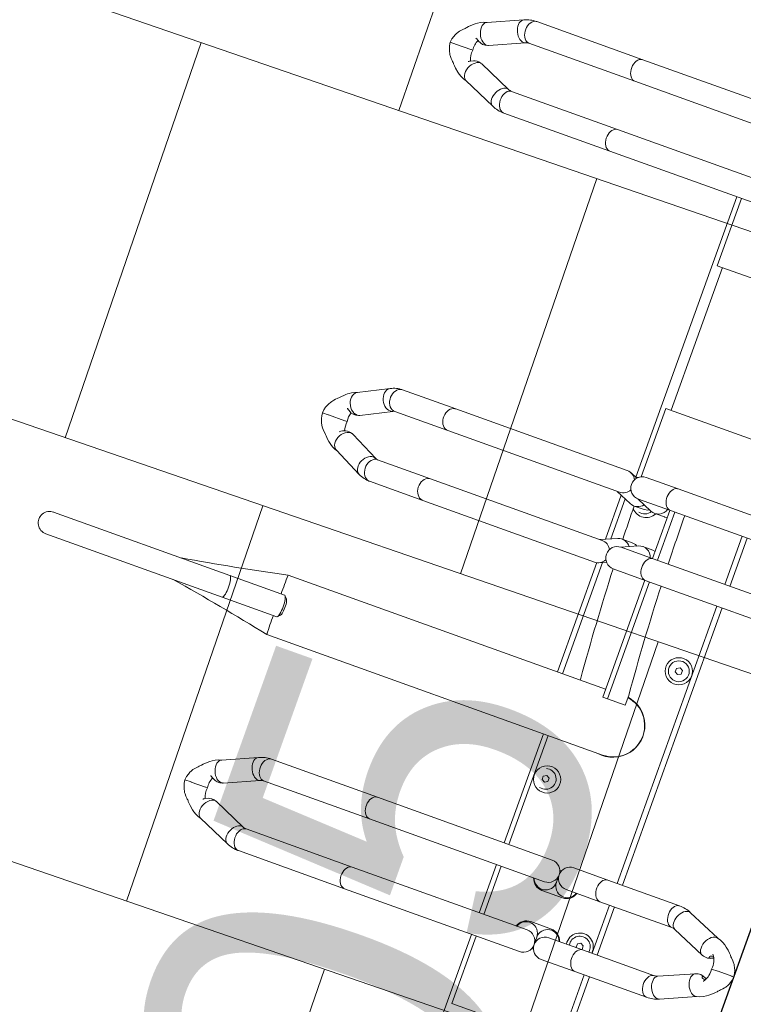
# Model space of a CAD drawing. Header units: metres. Extents: x 134157 to 138734, y 451157 to 455772.
# Tile 146 of 256: x 136406.971 to 136407.663, y 453386.447 to 453387.39. Entities that reach past the tile are written whole.
import ezdxf
from ezdxf import colors
from ezdxf.entities.mleader import LeaderData, LeaderLine
from ezdxf.math import Vec2, Vec3

# ---------------------------------------------------------------- set-up
doc = ezdxf.new("R2010")
doc.units = ezdxf.units.M
doc.layers.add('-DR-alg-hulplijnen', color=210, linetype='Continuous', plot=False)
doc.layers.add('-DR-alg-hulplijnen aandachtspunten', color=210, linetype='Continuous', plot=False)
doc.layers.add('-DR-alg-hulplijnen kantverharding asflast nieuwe fietsstraat', color=7, linetype='Continuous', true_color=0xff9429, plot=False)
doc.layers.add('-DR-nw-gr-arc-gras', color=7, linetype='Continuous', true_color=0xb5d5a4)
for name, color, linetype in [('-DR-nw-inr-fietsparkeren Tulip Traverse', 2, 'Continuous'), ('-DR-nw-txt-hoogtemaat', 2, 'Continuous'), ('-DR-nw-vh-kantverharding', 3, 'Continuous'), ('VELOPA-FIG15', 1, 'Continuous'), ('VELOPA-FIG25', 1, 'Continuous')]:
    doc.layers.add(name, color=color, linetype=linetype)
for name, color, linetype, lineweight, true_color in [('-DR-nw-vh-arc-asfalt fietsstraat rood', 7, 'Continuous', 9, 0xdfbfc7), ('-DR-nw-vh-arc-sbs df Drainflow', 7, 'Continuous', 9, 0xb9747c), ('-DR-nw-vh-arc-sbs kf bruinrood rabat halfsteens', 7, 'Continuous', 9, 0xb88485)]:
    doc.layers.add(name, color=color, linetype=linetype, lineweight=lineweight, true_color=true_color)
doc.layers.add('-DR-nw-vh-arc-tegels 300x300x45', color=253, linetype='Continuous', lineweight=9)
doc.styles.add('CE', font='txt', dxfattribs={"height": 1.8})
doc.styles.add('Drong', font='txt', dxfattribs={"height": 1.8})

# ---------------------------------------------------------------- blocks, each defined once
blk = doc.blocks.new('Tulip Traverse voetplaat eenzijdig')
at = {"layer": '-DR-alg-hulplijnen', "ltscale": 30}
blk.add_lwpolyline([(3000, -1734.99), (3000, 190.01), (0, 190.01), (0, -1734.99)], close=True, dxfattribs=at)
at = {"layer": 'VELOPA-FIG15', "color": 252, "linetype": 'Continuous', "lineweight": 9}
blk.add_line((822.5, -50), (677.5, -50), dxfattribs=at)
at = {"layer": 'VELOPA-FIG15', "color": 252, "linetype": 'Continuous', "lineweight": 9, "flags": 128}
for points in [[(1288.74, 121.47), (1288.43, 120.9), (1287.62, 119.93), (1286.52, 119.16), (1285.17, 118.6), (1283.6, 118.28), (1281.88, 118.2), (1280.05, 118.36), (1278.18, 118.77), (1276.33, 119.4), (1274.54, 120.24), (1272.89, 121.27), (1271.43, 122.44), (1270.2, 123.72), (1269.24, 125.06), (1268.58, 126.44), (1268.24, 127.8), (1268.24, 129.09), (1268.57, 130.25)], [(1336.27, 121.47), (1336.57, 120.9), (1337.38, 119.93), (1338.48, 119.16), (1339.84, 118.6), (1341.4, 118.28), (1343.12, 118.2), (1344.95, 118.36), (1346.82, 118.77), (1348.68, 119.4), (1350.46, 120.24), (1352.11, 121.27), (1353.57, 122.44), (1354.8, 123.72), (1355.77, 125.06), (1356.42, 126.44), (1356.76, 127.8), (1356.76, 129.09), (1356.44, 130.25)], [(1288, 118.08), (1287.82, 116.79), (1287.3, 115.55), (1286.44, 114.38), (1285.28, 113.33), (1283.86, 112.44), (1282.21, 111.73), (1280.4, 111.22), (1278.48, 110.93), (1276.51, 110.87), (1274.55, 111.05), (1272.68, 111.45), (1270.94, 112.06), (1269.4, 112.87), (1268.1, 113.84), (1267.09, 114.95), (1266.4, 116.16), (1266.05, 117.44), (1266, 118.09)], [(1337, 118.08), (1337.18, 116.79), (1337.7, 115.55), (1338.56, 114.38), (1339.72, 113.33), (1341.14, 112.44), (1342.79, 111.73), (1344.6, 111.22), (1346.52, 110.93), (1348.49, 110.87), (1350.45, 111.05), (1352.32, 111.45), (1354.06, 112.06), (1355.6, 112.87), (1356.9, 113.84), (1357.91, 114.95), (1358.6, 116.16), (1358.96, 117.44), (1359, 118.09)], [(1288, 45.14), (1287.82, 43.86), (1287.3, 42.61), (1286.44, 41.44), (1285.28, 40.4), (1283.86, 39.5), (1282.21, 38.79), (1280.4, 38.28), (1278.48, 37.99), (1276.51, 37.93), (1274.55, 38.11), (1272.68, 38.51), (1270.94, 39.12), (1269.4, 39.93), (1268.1, 40.9), (1267.09, 42.01), (1266.4, 43.22), (1266.05, 44.5), (1266, 45.14)], [(1337, 45.14), (1337.18, 43.86), (1337.7, 42.61), (1338.56, 41.44), (1339.72, 40.4), (1341.14, 39.5), (1342.79, 38.79), (1344.6, 38.28), (1346.52, 37.99), (1348.49, 37.93), (1350.45, 38.11), (1352.32, 38.51), (1354.06, 39.12), (1355.6, 39.93), (1356.9, 40.9), (1357.91, 42.01), (1358.6, 43.22), (1358.96, 44.5), (1359, 45.14)], [(913, -18.1), (912.82, -19.43), (912.3, -20.71), (911.44, -21.91), (910.28, -22.99), (908.86, -23.91), (907.21, -24.64), (905.4, -25.17), (903.48, -25.46), (901.51, -25.52), (899.55, -25.34), (897.68, -24.93), (895.94, -24.3), (894.4, -23.47), (893.1, -22.47), (892.09, -21.33), (891.4, -20.08), (891.05, -18.77), (891, -18.1)], [(962, -18.1), (962.18, -19.43), (962.7, -20.71), (963.56, -21.91), (964.72, -22.99), (966.14, -23.91), (967.79, -24.64), (969.6, -25.17), (971.52, -25.46), (973.49, -25.52), (975.45, -25.34), (977.32, -24.93), (979.06, -24.3), (980.6, -23.47), (981.9, -22.47), (982.91, -21.33), (983.6, -20.08), (983.96, -18.77), (984, -18.1)], [(538, -188.96), (537.82, -190.28), (537.3, -191.55), (536.44, -192.74), (535.28, -193.81), (533.86, -194.72), (532.21, -195.45), (530.4, -195.97), (528.48, -196.26), (526.51, -196.32), (524.55, -196.14), (522.68, -195.73), (520.94, -195.11), (519.4, -194.28), (518.1, -193.29), (517.09, -192.16), (516.4, -190.92), (516.05, -189.62), (516, -188.96)], [(587, -188.96), (587.18, -190.28), (587.7, -191.55), (588.56, -192.74), (589.72, -193.81), (591.14, -194.72), (592.79, -195.45), (594.6, -195.97), (596.52, -196.26), (598.49, -196.32), (600.45, -196.14), (602.32, -195.73), (604.06, -195.11), (605.6, -194.28), (606.9, -193.29), (607.91, -192.16), (608.6, -190.92), (608.96, -189.62), (609, -188.96)], [(1288, -188.96), (1287.82, -190.28), (1287.3, -191.55), (1286.44, -192.74), (1285.28, -193.81), (1283.86, -194.72), (1282.21, -195.45), (1280.4, -195.97), (1278.48, -196.26), (1276.51, -196.32), (1274.55, -196.14), (1272.68, -195.73), (1270.94, -195.11), (1269.4, -194.28), (1268.1, -193.29), (1267.09, -192.16), (1266.4, -190.92), (1266.05, -189.62), (1266, -188.96)], [(1337, -188.96), (1337.18, -190.28), (1337.7, -191.55), (1338.56, -192.74), (1339.72, -193.81), (1341.14, -194.72), (1342.79, -195.45), (1344.6, -195.97), (1346.52, -196.26), (1348.49, -196.32), (1350.45, -196.14), (1352.32, -195.73), (1354.06, -195.11), (1355.6, -194.28), (1356.9, -193.29), (1357.91, -192.16), (1358.6, -190.92), (1358.96, -189.62), (1359, -188.96)], [(913, -244.2), (912.82, -245.69), (912.3, -247.14), (911.44, -248.49), (910.28, -249.7), (908.86, -250.73), (907.21, -251.56), (905.4, -252.15), (903.48, -252.48), (901.51, -252.55), (899.55, -252.35), (897.68, -251.89), (895.94, -251.17), (894.4, -250.24), (893.1, -249.11), (892.09, -247.82), (891.4, -246.42), (891.05, -244.95), (891, -244.2)], [(962, -244.2), (962.18, -245.69), (962.7, -247.14), (963.56, -248.49), (964.72, -249.7), (966.14, -250.73), (967.79, -251.56), (969.6, -252.15), (971.52, -252.48), (973.49, -252.55), (975.45, -252.35), (977.32, -251.89), (979.06, -251.17), (980.6, -250.24), (981.9, -249.11), (982.91, -247.82), (983.6, -246.42), (983.96, -244.95), (984, -244.2)], [(538, -296.74), (537.82, -298.06), (537.3, -299.33), (536.44, -300.52), (535.28, -301.59), (533.86, -302.5), (532.21, -303.23), (530.4, -303.75), (528.48, -304.04), (526.51, -304.1), (524.55, -303.92), (522.68, -303.51), (520.94, -302.89), (519.4, -302.07), (518.1, -301.07), (517.09, -299.94), (516.4, -298.7), (516.05, -297.4), (516, -296.74)], [(538.71, -299.96), (538.93, -300.58), (539.1, -301.85)], [(586.29, -299.96), (586.07, -300.58), (585.9, -301.85)], [(587, -296.74), (587.18, -298.06), (587.7, -299.33), (588.56, -300.52), (589.72, -301.59), (591.14, -302.5), (592.79, -303.23), (594.6, -303.75), (596.52, -304.04), (598.49, -304.1), (600.45, -303.92), (602.32, -303.51), (604.06, -302.89), (605.6, -302.07), (606.9, -301.07), (607.91, -299.94), (608.6, -298.7), (608.96, -297.4), (609, -296.74)], [(913, -298.22), (912.82, -299.71), (912.3, -301.16), (911.44, -302.51), (910.28, -303.72), (908.86, -304.75), (907.21, -305.58), (905.4, -306.17), (903.48, -306.5), (901.51, -306.57), (899.55, -306.37), (897.68, -305.91), (895.94, -305.2), (894.4, -304.26), (893.1, -303.13), (892.09, -301.85), (891.4, -300.44), (891.05, -298.97), (891, -298.22)], [(913.47, -299.95), (913.93, -301.23), (914.1, -302.68)], [(961.53, -299.95), (961.07, -301.23), (960.9, -302.68)], [(962, -298.22), (962.18, -299.71), (962.7, -301.16), (963.56, -302.51), (964.72, -303.72), (966.14, -304.75), (967.79, -305.58), (969.6, -306.17), (971.52, -306.5), (973.49, -306.57), (975.45, -306.37), (977.32, -305.91), (979.06, -305.2), (980.6, -304.26), (981.9, -303.13), (982.91, -301.85), (983.6, -300.44), (983.96, -298.97), (984, -298.22)], [(1288, -296.74), (1287.82, -298.06), (1287.3, -299.33), (1286.44, -300.52), (1285.28, -301.59), (1283.86, -302.5), (1282.21, -303.23), (1280.4, -303.75), (1278.48, -304.04), (1276.51, -304.1), (1274.55, -303.92), (1272.68, -303.51), (1270.94, -302.89), (1269.4, -302.07), (1268.1, -301.07), (1267.09, -299.94), (1266.4, -298.7), (1266.05, -297.4), (1266, -296.74)], [(1288.71, -299.96), (1288.93, -300.58), (1289.1, -301.85)], [(1336.29, -299.96), (1336.07, -300.58), (1335.9, -301.85)], [(1337, -296.74), (1337.18, -298.06), (1337.7, -299.33), (1338.56, -300.52), (1339.72, -301.59), (1341.14, -302.5), (1342.79, -303.23), (1344.6, -303.75), (1346.52, -304.04), (1348.49, -304.1), (1350.45, -303.92), (1352.32, -303.51), (1354.06, -302.89), (1355.6, -302.07), (1356.9, -301.07), (1357.91, -299.94), (1358.6, -298.7), (1358.96, -297.4), (1359, -296.74)], [(539.1, -301.85), (538.93, -303.21), (538.43, -304.6), (537.62, -305.99), (536.52, -307.32), (535.17, -308.57), (533.6, -309.68), (531.88, -310.61), (530.05, -311.35), (528.18, -311.87), (526.33, -312.15), (524.54, -312.18), (522.89, -311.95), (521.43, -311.49), (520.2, -310.8), (519.24, -309.9), (518.6, -308.86)], [(585.9, -301.85), (586.07, -303.21), (586.57, -304.6), (587.38, -305.99), (588.48, -307.32), (589.84, -308.57), (591.4, -309.68), (593.12, -310.61), (594.95, -311.35), (596.82, -311.87), (598.68, -312.15), (600.46, -312.18), (602.11, -311.95), (603.57, -311.49), (604.8, -310.8), (605.77, -309.9), (606.41, -308.86)], [(914.1, -302.68), (913.93, -304.21), (913.43, -305.76), (912.62, -307.29), (911.52, -308.73), (910.17, -310.06), (908.6, -311.22), (906.88, -312.18), (905.05, -312.9), (903.18, -313.37), (901.33, -313.56), (899.54, -313.48), (897.89, -313.12), (896.43, -312.5), (895.2, -311.64), (894.24, -310.55), (893.83, -309.88)], [(960.9, -302.68), (961.07, -304.21), (961.57, -305.76), (962.38, -307.29), (963.48, -308.73), (964.84, -310.06), (966.4, -311.22), (968.12, -312.18), (969.95, -312.9), (971.82, -313.37), (973.68, -313.56), (975.46, -313.48), (977.11, -313.12), (978.57, -312.5), (979.8, -311.64), (980.77, -310.55), (981.17, -309.88)], [(1289.1, -301.85), (1288.93, -303.21), (1288.43, -304.6), (1287.62, -305.99), (1286.52, -307.32), (1285.17, -308.57), (1283.6, -309.68), (1281.88, -310.61), (1280.05, -311.35), (1278.18, -311.87), (1276.33, -312.15), (1274.54, -312.18), (1272.89, -311.95), (1271.43, -311.49), (1270.2, -310.8), (1269.24, -309.9), (1268.6, -308.86)], [(1335.9, -301.85), (1336.07, -303.21), (1336.57, -304.6), (1337.38, -305.99), (1338.48, -307.32), (1339.84, -308.57), (1341.4, -309.68), (1343.12, -310.61), (1344.95, -311.35), (1346.82, -311.87), (1348.68, -312.15), (1350.46, -312.18), (1352.11, -311.95), (1353.57, -311.49), (1354.8, -310.8), (1355.77, -309.9), (1356.41, -308.86)], [(1125, -390.93), (1123.04, -390.97), (1121.13, -391.1), (1119.36, -391.31), (1117.76, -391.59), (1116.4, -391.93), (1115.31, -392.33), (1114.54, -392.77), (1114.1, -393.24), (1114, -393.6)], [(1136, -393.6), (1135.9, -393.24), (1135.46, -392.77), (1134.69, -392.33), (1133.6, -391.93), (1132.24, -391.59), (1130.64, -391.31), (1128.87, -391.1), (1126.96, -390.97), (1125, -390.93)]]:
    blk.add_lwpolyline(points, dxfattribs=at)
at = {"layer": 'VELOPA-FIG25', "color": 252, "linetype": 'Continuous', "lineweight": 9}
for p, q in [((1312.5, 188.41), (1312.5, 190)), ((1312.5, 188.03), (1312.5, 188.41)), ((1312.5, 173.95), (1312.5, 188.03)), ((1312.5, 173.95), (1312.5, 173.7)), ((1312.5, 173.7), (1312.5, 167.46)), ((1282.85, 163.04), (1268.57, 130.25)), ((1356.44, 130.25), (1342.15, 163.04)), ((1288.74, 121.47), (1303.09, 154.41)), ((1321.92, 154.41), (1336.27, 121.47)), ((1266, 118.08), (1266, 45.14)), ((1288, 45.14), (1288, 118.08)), ((1337, 118.08), (1337, 45.14)), ((1359, 45.14), (1359, 118.08)), ((891, 102.91), (891, -18.1)), ((913, -18.1), (913, 102.91)), ((962, 102.91), (962, -18.1)), ((984, -18.1), (984, 102.91)), ((962, 60), (913, 60)), ((1266, 60), (984, 60)), ((1337, 60), (1288, 60)), ((1641, 60), (1359, 60)), ((677.5, -55.25), (677.5, 54.75)), ((822.5, 54.75), (822.5, -55.25)), ((962, 54.75), (913, 54.75)), ((1266, 54.75), (984, 54.75)), ((1337, 54.75), (1288, 54.75)), ((1427.5, 54.75), (1359, 54.75)), ((1427.5, -55.25), (1427.5, 54.75)), ((1051.54, 41.5), (1053.27, 44.5)), ((1053.27, 38.5), (1051.54, 41.5)), ((1053.27, 44.5), (1056.73, 44.5)), ((1056.73, 38.5), (1053.27, 38.5)), ((1056.73, 44.5), (1058.46, 41.5)), ((1058.46, 41.5), (1056.73, 38.5)), ((1266, 45.14), (1266, 10.75)), ((1288, 10.75), (1288, 45.14)), ((1331.54, 41.5), (1333.27, 44.5)), ((1333.27, 38.5), (1331.54, 41.5)), ((1333.27, 44.5), (1336.73, 44.5)), ((1336.73, 38.5), (1333.27, 38.5)), ((1336.73, 44.5), (1337, 44.03)), ((1337, 38.97), (1336.73, 38.5)), ((1337, 45.14), (1337, 10.75)), ((1359, 10.75), (1359, 45.14)), ((1296.65, -10.75), (1296.65, 10.25)), ((1328.35, 10.25), (1328.35, -10.75)), ((1093, 4.24), (1103, 4.24)), ((1103, -13.71), (1103, 4.24)), ((1272.65, 0.65), (1272.65, -1.15)), ((1352.35, -1.15), (1352.35, 0.65)), ((1155.15, -341.15), (1155.15, -0.08)), ((1277, -0.25), (1284.52, -0.25)), ((1284.69, -0.25), (1284.52, -0.25)), ((1340.49, -0.25), (1340.31, -0.25)), ((1340.49, -0.25), (1348, -0.25)), ((516, -11.25), (516, -188.96)), ((538, -188.96), (538, -11.25)), ((587, -11.25), (587, -188.96)), ((609, -188.96), (609, -11.25)), ((891, -18.1), (891, -50.59)), ((913, -13.71), (962, -13.71)), ((913, -50.59), (913, -18.1)), ((913, -18.58), (962, -18.58)), ((962, -18.1), (962, -50.59)), ((984, -13.71), (1103, -13.71)), ((984, -50.59), (984, -18.1)), ((984, -18.58), (1103, -18.58)), ((1094.85, -18.58), (1094.85, -341.13)), ((1103, -13.71), (1103, -18.58)), ((1266, -11.25), (1266, -188.96)), ((1288, -188.96), (1288, -11.25)), ((1337, -11.25), (1337, -188.96)), ((1359, -188.96), (1359, -11.25)), ((920.66, -31.26), (920.66, -21.19)), ((954.35, -21.19), (954.35, -31.26)), ((912.99, -51.17), (919.78, -35.49)), ((955.22, -35.49), (962.02, -51.17)), ((920.66, -52.19), (920.66, -42.12)), ((954.35, -42.12), (954.35, -52.19)), ((1094.85, -44.48), (1093, -44.48)), ((1191.54, -43.5), (1193.27, -40.5)), ((1193.27, -46.5), (1191.54, -43.5)), ((1193.27, -40.5), (1196.73, -40.5)), ((1196.73, -46.5), (1193.27, -46.5)), ((1196.73, -40.5), (1198.46, -43.5)), ((1198.46, -43.5), (1196.73, -46.5)), ((609, -55.25), (677.5, -55.25)), ((822.5, -55.25), (892.04, -55.25)), ((913, -72.07), (919.78, -56.43)), ((955.22, -56.43), (962, -72.07)), ((1155.15, -55.25), (1266, -55.25)), ((1288, -55.25), (1337, -55.25)), ((1359, -55.25), (1427.5, -55.25)), ((894.01, -60), (609, -60)), ((894.79, -58.9), (891.88, -65.62)), ((957.83, -62.43), (917.18, -62.43)), ((983.12, -65.62), (980.21, -58.9)), ((1094.85, -62.43), (981.74, -62.43)), ((1266, -60), (1155.15, -60)), ((1337, -60), (1288, -60)), ((1644.01, -60), (1359, -60)), ((891, -69.86), (891, -244.2)), ((913, -244.2), (913, -69.86)), ((959.94, -67.31), (915.06, -67.31)), ((962, -69.86), (962, -244.2)), ((1094.85, -67.31), (983.69, -67.31)), ((984, -244.2), (984, -69.86)), ((516, -188.96), (516, -296.74)), ((538, -296.74), (538, -188.96)), ((587, -188.96), (587, -296.74)), ((609, -296.74), (609, -188.96)), ((1266, -188.96), (1266, -296.74)), ((1288, -296.74), (1288, -188.96)), ((1337, -188.96), (1337, -296.74)), ((1359, -296.74), (1359, -188.96)), ((891, -244.2), (891, -298.22)), ((913, -298.22), (913, -244.2)), ((962, -244.2), (962, -298.22)), ((984, -298.22), (984, -244.2)), ((553.06, -332.39), (538.71, -299.95)), ((586.29, -299.95), (571.94, -332.39)), ((927.82, -328.32), (913.47, -299.95)), ((961.53, -299.95), (947.19, -328.32)), ((1303.06, -332.39), (1288.71, -299.95)), ((1336.29, -299.95), (1321.94, -332.39)), ((518.59, -308.85), (532.94, -341.29)), ((592.06, -341.29), (606.41, -308.85)), ((893.84, -309.88), (908.19, -338.25)), ((966.82, -338.25), (981.17, -309.88)), ((1268.59, -308.85), (1282.94, -341.29)), ((1342.06, -341.29), (1356.41, -308.85)), ((928.07, -329.03), (927.86, -328.4)), ((947.14, -328.4), (946.91, -329.09)), ((553.17, -332.74), (553.08, -332.44)), ((571.92, -332.44), (571.83, -332.74)), ((937.5, -339.92), (937.5, -337.88)), ((1114, -338.06), (1114, -393.6)), ((1116.77, -335.12), (1114.35, -337.4)), ((1135.65, -337.4), (1133.23, -335.12)), ((1136, -393.6), (1136, -338.06)), ((1303.17, -332.74), (1303.08, -332.44)), ((1321.92, -332.44), (1321.83, -332.74)), ((562.5, -346.67), (562.5, -345.04)), ((562.5, -346.67), (562.5, -347.05)), ((562.5, -361.41), (562.5, -347.05)), ((937.5, -339.92), (937.5, -340.34)), ((937.5, -356.65), (937.5, -340.34)), ((1312.5, -346.67), (1312.5, -345.04)), ((1312.5, -346.67), (1312.5, -347.05)), ((1312.5, -361.41), (1312.5, -347.05)), ((937.5, -356.96), (937.5, -356.65)), ((937.5, -363), (937.5, -356.96)), ((562.5, -361.67), (562.5, -361.41)), ((562.5, -367.89), (562.5, -361.67)), ((1312.5, -361.67), (1312.5, -361.41)), ((1312.5, -367.89), (1312.5, -361.67)), ((1114, -393.6), (1114, -572.67)), ((1136, -393.6), (1136, -572.71))]:
    blk.add_line(p, q, dxfattribs=at)
at = {"layer": 'VELOPA-FIG25', "color": 252, "linetype": 'Continuous', "lineweight": 9, "flags": 128}
for points in [[(1312.5, 190.01), (1309.08, 189.47), (1306.31, 188.67), (1303.79, 187.64), (1302.06, 186.73), (1301.02, 186.1), (1300.46, 185.72), (1299.74, 185.21), (1298.12, 183.88), (1296.54, 182.3), (1295.89, 181.54), (1295.23, 180.88), (1293.9, 179.78), (1292.46, 178.46), (1290.19, 176.14), (1288.02, 173.56), (1286.58, 171.55), (1285.07, 169.04), (1283.67, 165.97), (1282.63, 162.28)], [(1342.37, 162.28), (1341.33, 165.97), (1339.93, 169.04), (1338.43, 171.55), (1336.98, 173.56), (1334.06, 176.94), (1332.54, 178.46), (1331.1, 179.78), (1330.43, 180.35), (1329.77, 180.88), (1329.11, 181.54), (1328.46, 182.3), (1326.88, 183.88), (1325.26, 185.21), (1324.19, 185.96), (1323.54, 186.37), (1322.45, 187.01), (1320.85, 187.81), (1318.69, 188.67), (1315.92, 189.47), (1312.5, 190.01)], [(1282.68, 162.3), (1282.55, 161.4), (1282.75, 159.94), (1283.35, 158.44), (1284.31, 156.95), (1285.61, 155.53), (1287.2, 154.24), (1289, 153.13), (1290.96, 152.23), (1293, 151.59), (1295.04, 151.22), (1297, 151.14), (1298.81, 151.36), (1300.39, 151.87), (1301.69, 152.64), (1302.66, 153.65), (1303.07, 154.48)], [(1301.73, 165.75), (1302.18, 164.93), (1302.69, 163.81), (1302.99, 162.73), (1303.04, 161.98), (1302.89, 161.53), (1302.57, 161.34), (1302.07, 161.41), (1301.46, 161.87), (1301.01, 162.62), (1300.76, 163.66), (1300.69, 164.74), (1300.7, 165.2)], [(1312.5, 167.44), (1315.14, 167.55), (1317.39, 167.41), (1319.26, 167.11), (1320.76, 166.73), (1323.08, 165.85), (1324.99, 164.77), (1325.71, 164.24), (1326.11, 163.91), (1326.22, 163.85), (1326.24, 163.86)], [(1342.32, 162.3), (1342.45, 161.4), (1342.25, 159.94), (1341.66, 158.44), (1340.69, 156.95), (1339.39, 155.53), (1337.81, 154.24), (1336, 153.13), (1334.04, 152.23), (1332, 151.59), (1329.96, 151.22), (1328, 151.14), (1326.2, 151.36), (1324.61, 151.87), (1323.31, 152.64), (1322.35, 153.65), (1321.94, 154.48)], [(1321.96, 162.19), (1322.06, 161.63), (1322.34, 161.36), (1322.78, 161.37), (1323.37, 161.7), (1323.96, 162.54), (1324.24, 163.62), (1324.32, 164.7), (1324.31, 165.16)], [(920.64, -21.19), (920.66, -21.1), (920.2, -18.58)], [(954.36, -21.19), (954.35, -21.1), (954.8, -18.58)], [(919.15, -36.95), (920.06, -38.62), (920.64, -42.12)], [(955.86, -36.95), (954.94, -38.62), (954.36, -42.12)], [(894.13, -60.43), (893.88, -59.46), (893.69, -57.8)], [(928.45, -331.05), (928.25, -329.46), (927.78, -328.33)], [(946.55, -331.05), (946.75, -329.46), (947.22, -328.33)], [(532.99, -341.27), (533.35, -342.02), (534.31, -343.05), (535.61, -343.85), (537.2, -344.38), (539, -344.62), (540.96, -344.56), (543, -344.2), (545.04, -343.56), (547, -342.67), (548.81, -341.54), (550.39, -340.24), (551.69, -338.81), (552.66, -337.3), (553.25, -335.77), (553.45, -334.29)], [(553.45, -334.29), (553.25, -332.9), (553.01, -332.41)], [(571.72, -333.1), (571.16, -334.99), (571.01, -337.32), (571.27, -339.36), (571.76, -341.07), (572.9, -343.51), (573.42, -344.32), (573.79, -344.91), (574.02, -345.29), (574.05, -345.34)], [(571.55, -334.29), (571.75, -332.9), (571.99, -332.41)], [(592.01, -341.27), (591.66, -342.02), (590.69, -343.05), (589.39, -343.85), (587.81, -344.38), (586, -344.62), (584.04, -344.56), (582, -344.2), (579.96, -343.56), (578, -342.67), (576.2, -341.54), (574.61, -340.24), (573.31, -338.81), (572.35, -337.3), (571.75, -335.77), (571.55, -334.29)], [(908.06, -338), (908.83, -340.38), (910.2, -343.08), (911.51, -345.1), (912.56, -346.53), (913.64, -347.84), (915.01, -349.37), (916.7, -351.01), (918.49, -352.59), (919.96, -354.16), (921.28, -355.62), (922.47, -356.75), (923.4, -357.55), (924.25, -358.19), (925.59, -359.09), (927.5, -360.16), (929.37, -361), (931.64, -361.82), (934.35, -362.52), (937.5, -363)], [(908.22, -338.23), (908.35, -338.55), (909.31, -339.79), (910.61, -340.77), (912.2, -341.48), (914, -341.86), (915.96, -341.92), (918, -341.64), (920.04, -341.05), (922, -340.15), (923.81, -339), (925.39, -337.62), (926.69, -336.07), (927.66, -334.42), (928.25, -332.73), (928.45, -331.05)], [(937.5, -363), (940.42, -362.57), (942.96, -361.94), (945.12, -361.21), (946.92, -360.44), (948.81, -359.45), (950.18, -358.59), (951.15, -357.89), (953.57, -355.77), (955.35, -353.76), (956.23, -352.94), (957.24, -352.04), (958.36, -351), (959.69, -349.68), (961.43, -347.75), (963.5, -345.08), (964.95, -342.81), (966.29, -340.1), (966.97, -337.95)], [(966.78, -338.23), (966.66, -338.55), (965.69, -339.79), (964.39, -340.77), (962.81, -341.48), (961, -341.86), (959.04, -341.92), (957, -341.64), (954.96, -341.05), (953, -340.15), (951.2, -339), (949.61, -337.62), (948.31, -336.07), (947.35, -334.42), (946.75, -332.73), (946.55, -331.05)], [(1125, -335.4), (1123.04, -335.44), (1121.13, -335.57), (1119.36, -335.77), (1117.76, -336.05), (1116.4, -336.4), (1115.31, -336.8), (1114.54, -337.24), (1114.1, -337.7), (1114, -338.06)], [(1116.77, -335.12), (1116.92, -335), (1117.64, -334.61), (1118.68, -334.26), (1120, -333.97), (1121.54, -333.75), (1123.23, -333.62), (1125, -333.58)], [(1125, -333.58), (1126.77, -333.62), (1128.46, -333.75), (1130, -333.97), (1131.32, -334.26), (1132.36, -334.61), (1133.08, -335), (1133.23, -335.12)], [(1136, -338.06), (1135.9, -337.7), (1135.46, -337.24), (1134.69, -336.8), (1133.6, -336.4), (1132.24, -336.05), (1130.64, -335.77), (1128.87, -335.57), (1126.96, -335.44), (1125, -335.4)], [(1282.99, -341.27), (1283.35, -342.02), (1284.31, -343.05), (1285.61, -343.85), (1287.2, -344.38), (1289, -344.62), (1290.96, -344.56), (1293, -344.2), (1295.04, -343.56), (1297, -342.67), (1298.81, -341.54), (1300.39, -340.24), (1301.69, -338.81), (1302.66, -337.3), (1303.25, -335.77), (1303.45, -334.29)], [(1303.45, -334.29), (1303.25, -332.9), (1303.01, -332.41)], [(1321.72, -333.1), (1321.16, -334.99), (1321.01, -337.32), (1321.27, -339.36), (1321.76, -341.07), (1322.9, -343.51), (1323.42, -344.32), (1323.79, -344.91), (1324.02, -345.29), (1324.05, -345.34)], [(1321.55, -334.29), (1321.75, -332.9), (1321.99, -332.41)], [(1342.01, -341.27), (1341.66, -342.02), (1340.69, -343.05), (1339.39, -343.85), (1337.81, -344.38), (1336, -344.62), (1334.04, -344.56), (1332, -344.2), (1329.96, -343.56), (1328, -342.67), (1326.2, -341.54), (1324.61, -340.24), (1323.31, -338.81), (1322.35, -337.3), (1321.75, -335.77), (1321.55, -334.29)], [(532.87, -341.12), (533.69, -343.99), (535.08, -347.01), (536.55, -349.46), (537.94, -351.39), (540.86, -354.78), (542.48, -356.39), (543.96, -357.75), (544.6, -358.29), (545.21, -358.78), (545.82, -359.43), (546.46, -360.17), (548.07, -361.77), (549.73, -363.13), (550.82, -363.89), (551.46, -364.3), (552.56, -364.93), (554.16, -365.72), (556.31, -366.57), (559.08, -367.36), (562.5, -367.91)], [(552.3, -342.68), (552.22, -342.86), (551.63, -343.95), (551.05, -345.13), (550.76, -345.89), (550.69, -346.23), (550.7, -346.23)], [(562.5, -367.91), (565.92, -367.36), (568.69, -366.57), (571.21, -365.55), (572.94, -364.65), (573.97, -364.02), (574.54, -363.65), (575.27, -363.13), (576.94, -361.77), (578.54, -360.17), (579.18, -359.43), (579.79, -358.78), (580.4, -358.29), (581.05, -357.75), (582.52, -356.39), (584.14, -354.78), (587.06, -351.39), (588.45, -349.46), (589.93, -347.01), (591.31, -343.99), (592.14, -341.12)], [(926.9, -339.59), (926.63, -340.06), (926.05, -341.14), (925.76, -341.77), (925.69, -341.97), (925.71, -341.83), (925.76, -341.32), (925.77, -340.6)], [(1282.87, -341.12), (1283.69, -343.99), (1285.07, -347.01), (1286.55, -349.46), (1287.94, -351.39), (1290.86, -354.78), (1292.48, -356.39), (1293.96, -357.75), (1294.6, -358.29), (1295.21, -358.78), (1295.82, -359.43), (1296.46, -360.17), (1298.07, -361.77), (1299.73, -363.13), (1300.82, -363.89), (1301.47, -364.3), (1302.56, -364.93), (1304.16, -365.72), (1306.31, -366.57), (1309.08, -367.36), (1312.5, -367.91)], [(1302.3, -342.68), (1302.22, -342.86), (1301.63, -343.95), (1301.05, -345.13), (1300.76, -345.89), (1300.69, -346.23), (1300.7, -346.23)], [(1312.5, -367.91), (1315.92, -367.36), (1318.69, -366.57), (1321.21, -365.55), (1322.94, -364.65), (1323.97, -364.02), (1324.54, -363.65), (1325.27, -363.13), (1326.94, -361.77), (1328.54, -360.17), (1329.18, -359.43), (1329.79, -358.78), (1330.4, -358.29), (1331.05, -357.75), (1332.52, -356.39), (1334.14, -354.78), (1337.06, -351.39), (1338.45, -349.46), (1339.93, -347.01), (1341.31, -343.99), (1342.14, -341.12)]]:
    blk.add_lwpolyline(points, dxfattribs=at)
at = {"layer": 'VELOPA-FIG25', "color": 252, "linetype": 'Continuous', "lineweight": 9}
for centre, radius in [((1055, 41.5), 13), ((1055, 41.5), 10), ((1195, -42), 13)]:
    blk.add_circle(centre, radius, dxfattribs=at)
for centre, radius, start, end in [((1309.96, 149.07), 18.54, 82.11004, 127.37602), ((1291.65, 158.97), 12.31, 338.49785, 33.85796), ((1331.56, 158.82), 10.6, 147.19472, 204.33773), ((1329.51, 161.42), 7.59, 145.26288, 174.228), ((1296.39, 118.03), 30.39, 156.28832, 179.9035), ((1328.51, 118.01), 30.49, 0.13663, 23.67168), ((1296.35, 118.04), 8.35, 155.77734, 179.71168), ((1328.46, 118), 8.54, 0.54919, 23.96178), ((1335, 41.5), 13, 81.14562, 278.85438), ((1335, 41.5), 10, 78.45714, 281.54286), ((1125, -0.25), 30.5, 351.31164, 171.53221), ((1125.04, -0.01), 30.1, 359.76843, 171.8778), ((1284.63, 10.73), 10.98, 269.90377, 72.13831), ((1284.65, 10.25), 12, 0, 73.78451), ((1340.35, 10.25), 12, 106.20546, 180), ((1340.37, 10.73), 10.98, 107.86162, 270.09622), ((1277, 10.75), 11, 180, 0), ((1348, 10.75), 11, 180, 0), ((901.79, 2374.18), 2377.64, 271.98151, 274.61273), ((893.89, 2582.76), 2586.38, 270.4234, 271.50906), ((1277, -11.25), 11, 0, 180), ((1284.7, -11.23), 10.98, 287.52422, 90.02731), ((1340.31, -11.23), 10.98, 89.97267, 252.47588), ((1348, -11.25), 11, 0, 180), ((1284.65, -10.75), 12, 286.21549, 0), ((1340.35, -10.75), 12, 180, 253.79454), ((909.9, -31.22), 10.75, 336.64696, 73.22429), ((965.1, -31.22), 10.75, 106.77571, 203.35304), ((915, -43.5), 10, 344.53399, 60), ((915, -42), 13, 308.52107, 64.20937), ((1195, -43.5), 10, 60, 195.46601), ((1195, -43.5), 10, 344.53399, 60), ((910.01, -52.16), 10.64, 336.42359, 53.92382), ((964.99, -52.16), 10.64, 126.07618, 203.57641), ((901.79, 2325.47), 2377.65, 271.98148, 274.61272), ((902, -50.59), 11, 180, 0), ((893.94, 2532.38), 2584.71, 270.59237, 271.33416), ((973, -50.59), 11, 180, 0), ((901.79, -69.89), 10.79, 117.27252, 179.83175), ((902.18, -69.91), 10.82, 0.27968, 62.61604), ((972.82, -69.91), 10.82, 117.39301, 179.71179), ((973.22, -69.89), 10.78, 0.16647, 62.72873), ((545.95, -296.67), 29.95, 180.14654, 204.0079), ((546, -296.66), 8, 180.62365, 204.33725), ((579.19, -296.7), 7.81, 335.37009, 359.66901), ((579.16, -296.69), 29.84, 335.94953, 359.89657), ((916.85, -298.11), 25.85, 180.23589, 207.08734), ((916.97, -298.08), 3.97, 181.99584, 208.12445), ((958.09, -298.1), 3.91, 331.67955, 358.20015), ((958.26, -298.14), 25.75, 332.85931, 359.81801), ((1295.95, -296.67), 29.95, 180.14597, 204.00806), ((1296, -296.66), 8, 180.62108, 204.33932), ((1329.19, -296.7), 7.81, 335.36956, 359.66953), ((1329.15, -296.69), 29.85, 335.95058, 359.89539), ((919.31, -333.46), 9.75, 321.08066, 23.26597), ((958.21, -333.63), 12.17, 160.56164, 222.19827), ((543.83, -336.97), 10.22, 326.00648, 22.36864), ((934.6, -315.51), 22.56, 253.70861, 277.39935), ((940.38, -314.63), 23.43, 262.94409, 285.56916), ((1293.83, -336.97), 10.22, 326.0064, 22.36889), ((559.84, -326.07), 19.13, 245.41923, 277.98258), ((564.93, -324.6), 20.56, 263.2008, 292.84844), ((-1558.78, -892.79), 2710.34, 9.54982, 11.74135), ((1109.72, 230.48), 571.93, 268.51092, 270.42895), ((3862.49, -902.88), 2764.98, 168.28036, 170.4286), ((1141.04, 146.7), 488.16, 269.40877, 271.65636), ((1309.85, -326.06), 19.14, 245.42936, 277.97247), ((1314.93, -324.6), 20.56, 263.20099, 292.84823), ((1125, -572.73), 11, 179.08535, 0.91465)]:
    blk.add_arc(centre, radius, start, end, dxfattribs=at)

msp = doc.modelspace()

# ---------------------------------------------------------------- hatches: boundary and pattern name
at = {"layer": '-DR-nw-gr-arc-gras', "transparency": 33554687}
h = msp.add_hatch(dxfattribs=at)
h.set_pattern_fill('AGR-BOLLEN', color=256, scale=0.1, pattern_type=2)
h.set_pattern_definition([(115.335625, (136419.71802, 453326.2367), (-0.223681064, -0.105903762), [0.06, -0.187485]), (205.335625, (136419.71802, 453326.2367), (0.105903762, -0.223681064), [0.06, -0.187485])])
edge = h.paths.add_edge_path()
edge.add_arc((-7000776.80952, 3043164.56756), 7592527.99736, 340.056750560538, 340.05722562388)
edge.add_line((136455.78156, 453494.25428), (136455.1236, 453494.49341))
edge.add_arc((380495.22236, 364992.54844), 259592.30355, 160.0666568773, 160.0804453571)
edge.add_line((136433.83229, 453435.76153), (136433.81349, 453435.76834))
edge.add_line((136433.81349, 453435.76834), (136432.1795, 453431.25509))
edge.add_line((136432.1795, 453431.25509), (136432.1983, 453431.24829))
edge.add_line((136432.1983, 453431.24829), (136431.67763, 453429.86961))
edge.add_line((136431.67763, 453429.86961), (136432.33635, 453429.63123))
edge.add_line((136432.33635, 453429.63123), (136434.30927, 453435.07658))
at = {"layer": '-DR-nw-vh-arc-asfalt fietsstraat rood', "transparency": 33554687}
h = msp.add_hatch(color=256, dxfattribs=at)
h.dxf.hatch_style = 1
h.paths.add_polyline_path([(136403.73671, 453366.33143), (136407.68783, 453364.90703, -0.000637), (136419.7061, 453398.46725), (136415.7538, 453399.88828, 0.000636)])
at = {"layer": '-DR-nw-vh-arc-sbs df Drainflow'}
h = msp.add_hatch(dxfattribs=at)
h.set_pattern_fill('AVH-SBS_KEIFORMAAT_ELLEBOOG_01', color=256, scale=3, angle=71, pattern_type=2)
h.set_pattern_definition([(71, (0, 0), (-0.38132601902, -0.18598512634), [0.9, -0.3]), (161, (0.19534, 0.5673), (-0.38132601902, -0.18598512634), [0.9, -0.3]), (71, (-0.04416, 0.3325), (-0.38132601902, -0.18598512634), [0, -1.2]), (71, (-0.03948, 0.8068), (-0.38132601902, -0.18598512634), [0, -1.2])])
h.paths.add_polyline_path([(136407.66542, 453385.04736, 0.41422), (136407.84668, 453384.66376), (136409.16474, 453384.19167, -0.414182), (136409.46687, 453383.5524), (136421.30808, 453416.4876, -0.413756), (136420.66866, 453416.18699), (136419.35077, 453416.66084, 0.413864), (136418.96708, 453416.48037)])
at = {"layer": '-DR-nw-vh-arc-sbs kf bruinrood rabat halfsteens', "transparency": 33554687}
h = msp.add_hatch(color=256, dxfattribs=at)
h.dxf.hatch_style = 1
h.paths.add_polyline_path([(136403.73671, 453366.33143, -0.000636), (136415.7538, 453399.88828), (136415.38747, 453400.02), (136409.46687, 453383.5524), (136409.3658, 453383.27011), (136408.72531, 453381.48132), (136408.62426, 453381.19912), (136408.45595, 453380.7283), (136408.28763, 453380.25748), (136408.11932, 453379.78666), (136407.95101, 453379.31585), (136407.78269, 453378.84503), (136407.61438, 453378.37421), (136407.44606, 453377.90339), (136407.27775, 453377.43257), (136407.10943, 453376.96175), (136406.94112, 453376.49093), (136406.77281, 453376.02011), (136406.60449, 453375.5493), (136406.43618, 453375.07848), (136406.26786, 453374.60766), (136406.09955, 453374.13684), (136405.93123, 453373.66602), (136405.76292, 453373.1952), (136405.5946, 453372.72438), (136405.42629, 453372.25357), (136405.25798, 453371.78275), (136405.08966, 453371.31193), (136404.92135, 453370.84111), (136404.08645, 453368.50201), (136403.36207, 453366.46649)])
at = {"layer": '-DR-nw-vh-arc-tegels 300x300x45'}
h = msp.add_hatch(dxfattribs=at)
h.set_pattern_fill('AVH-TEGEL_200X200_HALFST', color=256, scale=2, angle=71, pattern_type=2)
h.set_pattern_definition([(71, (0, 0), (-0.05887645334, 0.44332106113), [0.4, -0.4]), (161, (0, 0), (-0.13022726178, -0.37820743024), [])])
h.paths.add_polyline_path([(136407.30796, 453384.64428), (136409.0973, 453384.00338), (136408.99614, 453383.72095), (136409.27854, 453383.61984), (136409.07721, 453383.06412), (136408.51158, 453383.25759), (136407.93851, 453381.65709), (136400.77192, 453380.05152), (136401.65082, 453381.93196), (136403.14224, 453386.11084), (136403.71536, 453385.92555), (136406.60536, 453394.0296), (136408.42364, 453393.38338), (136409.93582, 453392.83978), (136410.21794, 453392.73896), (136407.47713, 453385.1148)])

# ---------------------------------------------------------------- linework, layer by layer
at = {"layer": '-DR-alg-hulplijnen kantverharding asflast nieuwe fietsstraat'}
for points in [[(136615.55749, 453953.71128), (136612.59882, 453946.97744), (136593.39685, 453893.94806), (136588.98001, 453881.75673), (136586.92969, 453874.65046, -0.015888), (136585.95254, 453871.62774), (136586.32885, 453871.49148), (136577.73834, 453847.76738, 0.004102), (136569.55145, 453824.56509, -0.004267), (136561.0218, 453800.41688), (136429.64869, 453438.35722, 0.002152), (136389.02415, 453324.87671), (136377.11926, 453291.16513), (136363.76655, 453256.91014), (136359.07948, 453243.63757)], [(136615.55749, 453953.71128), (136612.59882, 453946.97744), (136593.39685, 453893.94806), (136588.98001, 453881.75673), (136586.92969, 453874.65046, -0.015888), (136585.95254, 453871.62774), (136586.32885, 453871.49148), (136577.73834, 453847.76738, 0.004102), (136569.55145, 453824.56509, -0.004267), (136561.0218, 453800.41688), (136429.64869, 453438.35722, 0.002152), (136389.02415, 453324.87671), (136377.11926, 453291.16513), (136363.76655, 453256.91014), (136363.7281, 453256.80125)], [(136620.46702, 453951.93353), (136618.88984, 453946.46613, -0.016644), (136617.86159, 453943.30118), (136595.36718, 453881.17919, -0.016644), (136594.13067, 453878.08964), (136591.84169, 453872.87999, 0.011636), (136590.95547, 453870.72837), (136590.60519, 453869.79045), (136590.22908, 453869.92663), (136581.68741, 453846.33741, 0.004102), (136573.52345, 453823.20011, -0.004267), (136564.96993, 453798.9843), (136433.59682, 453436.92464, 0.002152), (136392.98446, 453323.47817), (136381.05704, 453289.70279), (136367.70433, 453255.4478), (136363.03979, 453242.23902)], [(136620.46702, 453951.93353), (136618.88984, 453946.46613, -0.016644), (136617.86159, 453943.30118), (136595.36718, 453881.17919, -0.016644), (136594.13067, 453878.08964), (136591.84169, 453872.87999, 0.011636), (136590.95547, 453870.72837), (136590.60519, 453869.79045), (136590.22908, 453869.92663), (136581.68741, 453846.33741, 0.004102), (136573.52345, 453823.20011, -0.004267), (136564.96993, 453798.9843), (136433.59682, 453436.92464, 0.002152), (136392.98446, 453323.47817), (136381.05704, 453289.70279), (136367.70433, 453255.4478), (136367.68318, 453255.3879)]]:
    msp.add_lwpolyline(points, format="xyb", dxfattribs=at)
at = {"layer": '-DR-nw-vh-kantverharding'}
for points in [[(136359.07948, 453243.63757), (136363.76655, 453256.91014), (136377.11926, 453291.16513), (136389.02415, 453324.87671, -0.002152), (136429.64869, 453438.35722), (136561.0218, 453800.41688, 0.004267), (136569.55145, 453824.56509, -0.004102), (136577.73834, 453847.76738), (136586.32885, 453871.49148), (136585.95254, 453871.62774)], [(136363.7281, 453256.80125), (136363.76655, 453256.91014), (136377.11926, 453291.16513), (136389.02415, 453324.87671, -0.002152), (136429.64869, 453438.35722), (136561.0218, 453800.41688, 0.004267), (136569.55145, 453824.56509, -0.004102), (136577.73834, 453847.76738), (136586.32885, 453871.49148), (136585.95254, 453871.62774)], [(136363.03979, 453242.23902), (136367.70433, 453255.4478), (136381.05704, 453289.70279), (136392.98446, 453323.47817, -0.002152), (136433.59682, 453436.92464), (136564.96993, 453798.9843, 0.004267), (136573.52345, 453823.20011, -0.004102), (136581.68741, 453846.33741), (136590.22908, 453869.92663), (136590.60519, 453869.79045)], [(136367.68318, 453255.3879), (136367.70433, 453255.4478), (136381.05704, 453289.70279), (136392.98446, 453323.47817, -0.002152), (136433.59682, 453436.92464), (136564.96993, 453798.9843, 0.004267), (136573.52345, 453823.20011, -0.004102), (136581.68741, 453846.33741), (136590.22908, 453869.92663), (136590.60519, 453869.79045)], [(136392.1877, 453320.02068), (136393.36164, 453323.34498, -0.002152), (136433.97284, 453436.78821), (136565.34594, 453798.84787, 0.004267), (136573.90174, 453823.07012, -0.004102), (136582.06352, 453846.20123), (136590.469, 453869.41434)], [(136388.64527, 453325.00506, -0.002152), (136429.27268, 453438.49366), (136433.48823, 453450.11157)]]:
    msp.add_lwpolyline(points, format="xyb", dxfattribs=at)

# ---------------------------------------------------------------- block references
at = {"layer": '-DR-nw-inr-fietsparkeren Tulip Traverse', "xscale": 0.001, "yscale": 0.001, "zscale": 0.001, "rotation": 250.2240704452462}
msp.add_blockref('Tulip Traverse voetplaat eenzijdig', (136407.91888, 453387.77292), dxfattribs=at)

# ---------------------------------------------------------------- texts
at = {"layer": '-DR-nw-txt-hoogtemaat', "style": 'Drong'}
msp.add_text('+2.05', height=0.34, rotation=70.33563, dxfattribs=at).set_placement((136407.16145, 453385.62789))

# ---------------------------------------------------------------- leaders
at = {"layer": '-DR-alg-hulplijnen aandachtspunten'}
ml = msp.add_multileader_mtext('Standard', dxfattribs=at)
ml.set_content('Dient hier rekening gehouden te worden \\Peen doorgaande weg? e.e.a. afhankelijk van aansluitend ontwerp', color=7, style='CE')
ml.set_leader_properties(color=256, linetype='ByLayer', lineweight=-1)
ml.build(insert=Vec2(0, 0))
ml.multileader.update_dxf_attribs({"text_left_attachment_type": 5, "text_right_attachment_type": 5, "dogleg_length": 70.90462, "arrow_head_size": 0.5, "scale": 0.2})
ctx = ml.context
ctx.base_point, ctx.scale, ctx.char_height, ctx.arrow_head_size, ctx.landing_gap_size, ctx.plane_origin, ctx.plane_x_axis, ctx.plane_y_axis = Vec3(136388.3781, 453391.88354), 0.2, 0.8, 0.5, 0.04, Vec3(136401.82687, 453391.35139), Vec3(0.33651, 0.94168), Vec3(-0.94168, 0.33651)
ctx.left_attachment, ctx.right_attachment = 5, 5
notes = []
notes.append((ctx, [(1, (1, 1, 0), (136399.31714, 453422.49506), (-0.33651, -0.94168), 0.8587, [(0, [(136413.51959, 453427.30583)], 0, [])])]))
ctx.mtext.insert, ctx.mtext.text_direction, ctx.mtext.rotation, ctx.mtext.flow_direction = Vec3(136386.13981, 453392.72588), Vec3(0.33651, 0.94168), 1.227588, 5
ml = msp.add_multileader_mtext('Standard', dxfattribs=at)
ml.set_content("Dient hier ook nog rekening gehouden te worden \\Pmet het plaatsen van nieuw OC's ?", color=7, style='CE')
ml.set_leader_properties(color=256, linetype='ByLayer', lineweight=-1)
ml.build(insert=Vec2(0, 0))
ml.multileader.update_dxf_attribs({"text_left_attachment_type": 5, "text_right_attachment_type": 5, "dogleg_length": 70.90462, "arrow_head_size": 0.5, "scale": 0.2})
ctx = ml.context
ctx.base_point, ctx.scale, ctx.char_height, ctx.arrow_head_size, ctx.landing_gap_size, ctx.plane_origin, ctx.plane_x_axis, ctx.plane_y_axis = Vec3(136395.28064, 453388.43787), 0.2, 0.8, 0.5, 0.04, Vec3(136406.16316, 453380.72439), Vec3(0.33651, 0.94168), Vec3(-0.94168, 0.33651)
ctx.left_attachment, ctx.right_attachment = 5, 5
notes.append((ctx, [(1, (1, 1, 0), (136403.65343, 453411.86806), (-0.33651, -0.94168), 0.8587, [(0, [(136415.67284, 453415.43039)], 0, [])])]))
ctx.mtext.insert, ctx.mtext.text_direction, ctx.mtext.rotation, ctx.mtext.flow_direction = Vec3(136393.05118, 453389.27705), Vec3(0.33651, 0.94168), 1.227588, 5
for ctx, leaders in notes:
    for number, flags, end, landing, length, lines in leaders:
        leader = LeaderData()
        leader.index, (leader.has_last_leader_line, leader.has_dogleg_vector, leader.attachment_direction) = number, flags
        leader.last_leader_point, leader.dogleg_vector, leader.dogleg_length = Vec3(end), Vec3(landing), length
        for number, points, colour, breaks in lines:
            line = LeaderLine()
            line.index, line.vertices, line.color, line.breaks = number, Vec3.list(points), colors.encode_raw_color(colour), breaks
            leader.lines.append(line)
        ctx.leaders.append(leader)

doc.saveas('drawing.dxf')
